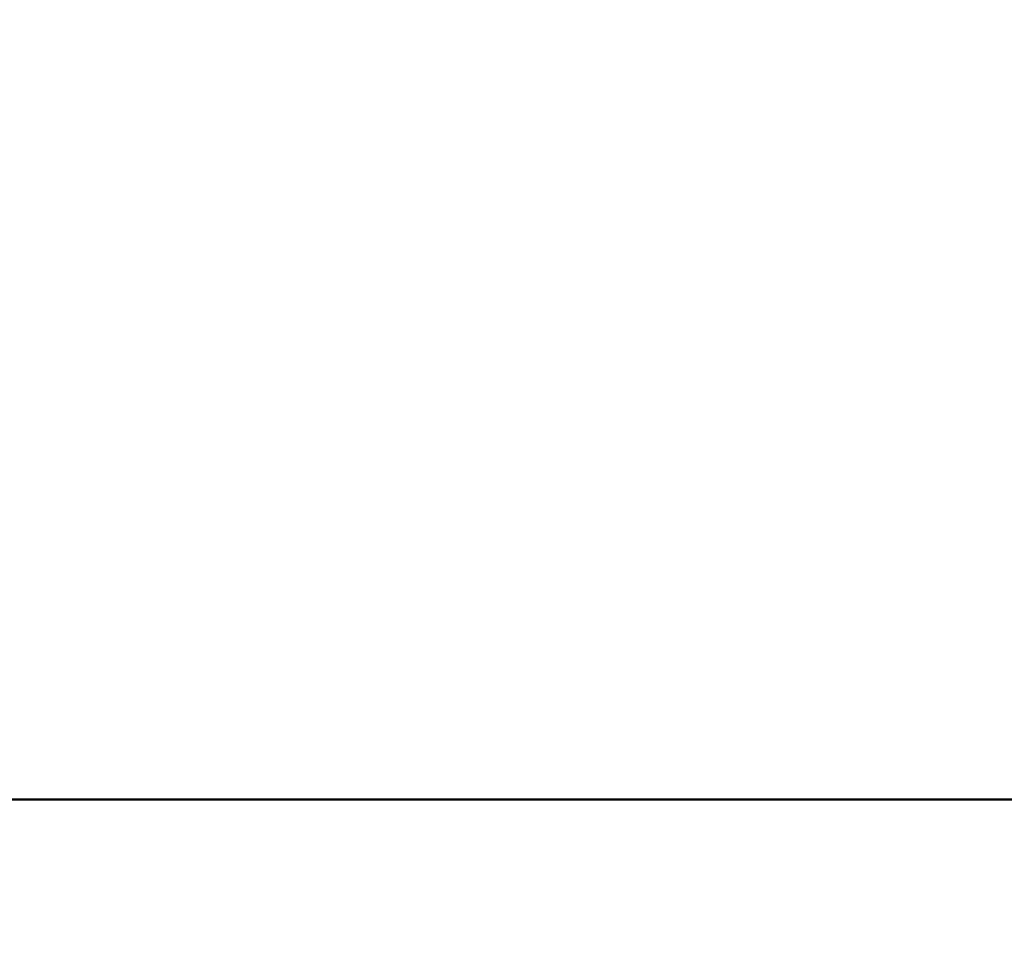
# Model space of a CAD drawing. Header units: inches. Extents: x 0 to 93.5, y 0 to 66.1.
# Tile 225 of 225: x 63.2537 to 63.3009, y 33.2543 to 33.2981. Entities that reach past the tile are written whole.
import ezdxf

# ---------------------------------------------------------------- set-up
doc = ezdxf.new("R2010")
doc.units = ezdxf.units.IN
doc.header["$LTSCALE"] = 4
doc.header["$MEASUREMENT"] = 0
doc.layers.add('Hatch (ANSI)', color=7, linetype='Continuous', lineweight=18)
doc.layers.add('Visible (ANSI)', color=7, linetype='Continuous', lineweight=50)

msp = doc.modelspace()

# ---------------------------------------------------------------- hatches: boundary and pattern name
at = {"layer": 'Hatch (ANSI)'}
h = msp.add_hatch(dxfattribs=at)
h.set_pattern_fill('ANSI31', color=256, scale=4, angle=105.0002, style=0)
edge = h.paths.add_edge_path()
edge.add_line((63.300049, 43.516595), (59.900555, 43.516595))
edge.add_line((59.900555, 43.516595), (59.748076, 43.516595))
edge.add_line((59.748076, 43.516595), (59.638632, 43.516595))
edge.add_ellipse((59.638632, 43.555965), major_axis=(-0.03937, 0), ratio=1, start_angle=349.884, end_angle=450, ccw=False)
edge.add_ellipse((66.460047, 42.338924), major_axis=(1.223956, 6.860173), ratio=1, start_angle=74.2472785, end_angle=90, ccw=False)
edge.add_line((60.189813, 45.379353), (60.189813, 45.737608))
edge.add_line((60.189813, 45.737608), (60.333626, 45.75019))
edge.add_line((60.333626, 45.75019), (60.898474, 45.799608))
edge.add_line((60.898474, 45.799608), (60.898474, 45.895254))
edge.add_line((60.898474, 45.895254), (60.898474, 45.91817))
edge.add_line((60.898474, 45.91817), (60.14358, 45.852125))
edge.add_ellipse((60.150443, 45.773684), major_axis=(-0.078441, -0.006863), ratio=1, start_angle=270, end_angle=355)
edge.add_line((60.071703, 45.773684), (60.071703, 45.406359))
edge.add_ellipse((66.460047, 42.338924), major_axis=(-3.067435, -6.388344), ratio=1, start_angle=270, end_angle=285.5325378)
edge.add_ellipse((59.638632, 43.555965), major_axis=(-0.02766, -0.155032), ratio=1, start_angle=270, end_angle=370.11597)
edge.add_line((59.638632, 43.398485), (63.300049, 43.398485))
edge.add_line((63.300049, 43.398485), (63.300049, 43.516595))
edge = h.paths.add_edge_path()
edge.add_line((59.638632, 30.91817), (59.748076, 30.91817))
edge.add_line((59.748076, 30.91817), (59.900555, 30.91817))
edge.add_line((59.900555, 30.91817), (63.300049, 30.91817))
edge.add_line((63.300049, 30.91817), (63.300049, 31.03628))
edge.add_line((63.300049, 31.03628), (59.638632, 31.03628))
edge.add_ellipse((59.638632, 30.878799), major_axis=(-0.15748, 0), ratio=1, start_angle=270, end_angle=370.11597)
edge.add_ellipse((66.460047, 32.09584), major_axis=(1.244701, -6.976448), ratio=1, start_angle=270, end_angle=285.5325378)
edge.add_line((60.071703, 29.028406), (60.071703, 28.66108))
edge.add_ellipse((60.150443, 28.66108), major_axis=(0, -0.07874), ratio=1, start_angle=270, end_angle=355)
edge.add_line((60.14358, 28.582639), (60.898474, 28.516595))
edge.add_line((60.898474, 28.516595), (60.898474, 28.53951))
edge.add_line((60.898474, 28.53951), (60.898474, 28.635156))
edge.add_line((60.898474, 28.635156), (60.333626, 28.684574))
edge.add_line((60.333626, 28.684574), (60.189813, 28.697156))
edge.add_line((60.189813, 28.697156), (60.189813, 29.055411))
edge.add_ellipse((66.460047, 32.09584), major_axis=(-3.040429, 6.270234), ratio=1, start_angle=74.2472785, end_angle=90, ccw=False)
edge.add_ellipse((59.638632, 30.878799), major_axis=(-0.006915, 0.038758), ratio=1, start_angle=349.884, end_angle=450, ccw=False)

# ---------------------------------------------------------------- linework, layer by layer
at = {"layer": 'Visible (ANSI)'}
msp.add_line((63.424177, 33.260689), (62.971421, 33.260689), dxfattribs=at)

doc.saveas('drawing.dxf')
